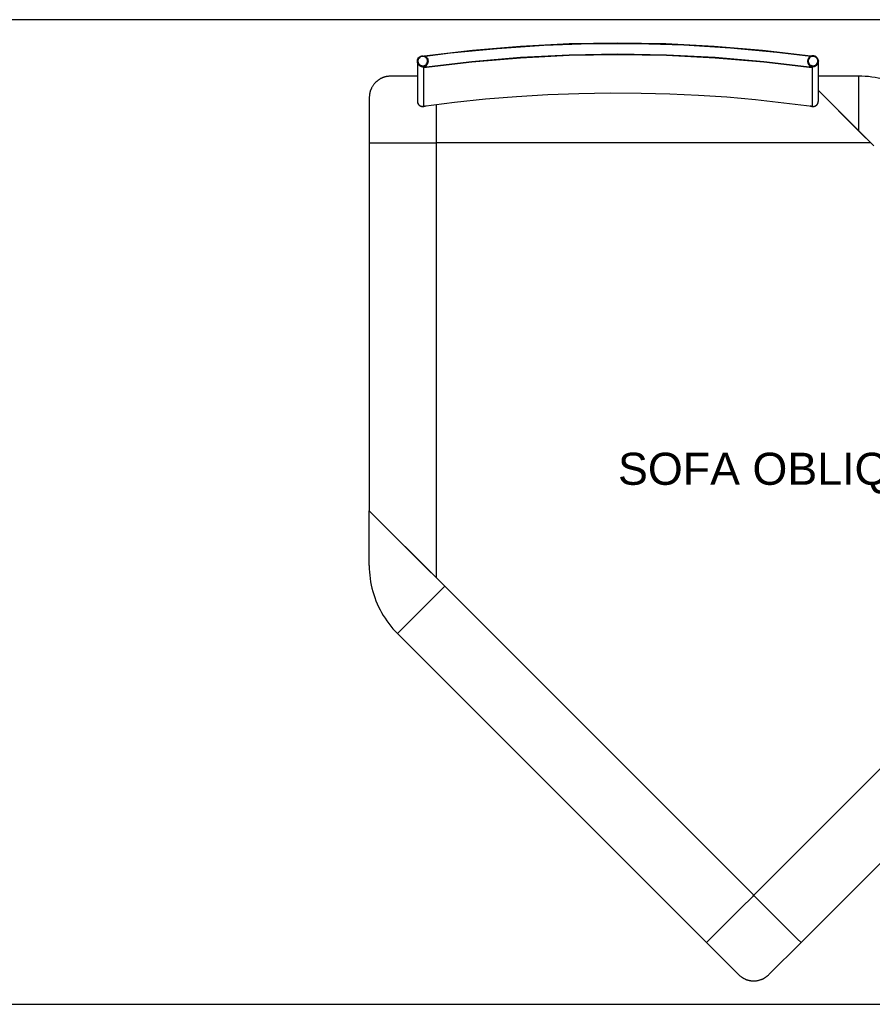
# Model space of a CAD drawing. Header units: millimetres. Extents: x -1470 to 7470, y -12049 to 6674.
# Tile 15 of 58: x 1500 to 3095, y -7166 to -5324. Entities that reach past the tile are written whole.
import ezdxf

# ---------------------------------------------------------------- set-up
doc = ezdxf.new("R2010")
doc.units = ezdxf.units.MM
doc.header["$LTSCALE"] = 10
doc.layers.get('0').update_dxf_attribs({"true_color": 0x000000})
doc.styles.add('Arial Normale', font='txt')

msp = doc.modelspace()

# ---------------------------------------------------------------- linework, layer by layer
at = {"color": 1, "true_color": 0xff0000}
msp.add_lwpolyline([(-1470.5, -7166.2), (4470.5, -7166.2), (4470.5, -5324.3), (-1470.5, -5324.3)], close=True, dxfattribs=at)
at = {"color": 18, "linetype": 'Continuous', "lineweight": 25, "true_color": 0x000000}
for points in [[(2979.5, -5392.3), (2889.5, -5381.8), (2799.2, -5374.2), (2708.7, -5369.7), (2618.1, -5368.2), (2527.5, -5369.7), (2437, -5374.3), (2346.7, -5381.9), (2256.7, -5392.5)], [(2979.5, -5393.2), (2916.4, -5385.5), (2829.4, -5377.4), (2742.2, -5372), (2654.8, -5369.4), (2567.4, -5369.7), (2480.1, -5372.7), (2392.9, -5378.6), (2305.9, -5387.2), (2258.1, -5393.2)], [(2982.4, -5413.6), (2891.9, -5402.9), (2801, -5395.2), (2709.9, -5390.6), (2618.8, -5389.1), (2527.6, -5390.6), (2436.5, -5395.2), (2345.7, -5402.9), (2255.1, -5413.6)], [(2982.3, -5414.6), (2891.8, -5403.8), (2800.9, -5396.2), (2709.9, -5391.6), (2618.8, -5390), (2527.6, -5391.6), (2436.6, -5396.2), (2345.8, -5403.8), (2255.3, -5414.6)], [(2993.6, -5400.1), (2993.5, -5399.7), (2993.4, -5399.4), (2993.3, -5399), (2993.2, -5398.7), (2993.1, -5398.4), (2993, -5398.1), (2992.8, -5397.8), (2992.7, -5397.4), (2992.5, -5397.1), (2992.3, -5396.8), (2992.1, -5396.5), (2991.9, -5396.2), (2991.7, -5396), (2991.5, -5395.7), (2991.3, -5395.4), (2991.1, -5395.2), (2990.8, -5394.9), (2990.6, -5394.7), (2990.3, -5394.5), (2990, -5394.2), (2989.8, -5394), (2989.5, -5393.8), (2989.2, -5393.6), (2988.9, -5393.4), (2988.6, -5393.3), (2988.3, -5393.1), (2988, -5393), (2987.6, -5392.8), (2987.3, -5392.7), (2987, -5392.6), (2986.6, -5392.5), (2986.3, -5392.4), (2986, -5392.3), (2985.6, -5392.2), (2985.3, -5392.2), (2984.9, -5392.1), (2984.6, -5392.1), (2984.2, -5392.1), (2983.9, -5392), (2983.5, -5392), (2983.2, -5392.1), (2982.9, -5392.1), (2982.5, -5392.1), (2982.2, -5392.2), (2981.8, -5392.2), (2981.5, -5392.3), (2981.1, -5392.4), (2980.8, -5392.5), (2980.5, -5392.6), (2980.1, -5392.7), (2979.8, -5392.9), (2979.5, -5393), (2979.2, -5393.2), (2978.9, -5393.3), (2978.6, -5393.5), (2978.3, -5393.7), (2978, -5393.9), (2977.7, -5394.1), (2977.4, -5394.3), (2977.2, -5394.5), (2976.9, -5394.8), (2976.7, -5395), (2976.4, -5395.3), (2976.2, -5395.5), (2976, -5395.8), (2975.8, -5396.1), (2975.6, -5396.4), (2975.4, -5396.6), (2975.2, -5396.9), (2975, -5397.2), (2974.8, -5397.5), (2974.7, -5397.9), (2974.6, -5398.2), (2974.4, -5398.5), (2974.3, -5398.8), (2974.2, -5399.2), (2974.1, -5399.5), (2974, -5399.8), (2973.9, -5400.2), (2973.9, -5400.5), (2973.8, -5400.9), (2973.8, -5401.2), (2973.8, -5401.6), (2973.8, -5401.9)], [(2979.4, -5393), (2979.5, -5392.3)], [(2979.5, -5392.3), (2979.5, -5393.2)], [(2243.8, -5401.9), (2243.8, -5402.1)], [(2243.8, -5402.1), (2243.8, -5402.4), (2243.8, -5402.8), (2243.8, -5403.1), (2243.9, -5403.5), (2243.9, -5403.8), (2244, -5404.2), (2244.1, -5404.5), (2244.2, -5404.8), (2244.3, -5405.2), (2244.4, -5405.5), (2244.5, -5405.8), (2244.7, -5406.1), (2244.8, -5406.4), (2245, -5406.7), (2245.2, -5407), (2245.3, -5407.3), (2245.5, -5407.6), (2245.7, -5407.9), (2245.9, -5408.2), (2246.2, -5408.5), (2246.4, -5408.7), (2246.6, -5409), (2246.9, -5409.2), (2247.1, -5409.4), (2247.4, -5409.7), (2247.7, -5409.9), (2247.9, -5410.1), (2248.2, -5410.3), (2248.5, -5410.5), (2248.8, -5410.7), (2249.1, -5410.8), (2249.4, -5411), (2249.7, -5411.1), (2250.1, -5411.3), (2250.4, -5411.4), (2250.7, -5411.5), (2251, -5411.6), (2251.4, -5411.7), (2251.7, -5411.8), (2252, -5411.8), (2252.4, -5411.9), (2252.7, -5411.9), (2253.1, -5412), (2253.4, -5412), (2253.8, -5412), (2254.1, -5412), (2254.5, -5412), (2254.8, -5411.9), (2255.2, -5411.9), (2255.5, -5411.8), (2255.8, -5411.8), (2256.2, -5411.7), (2256.5, -5411.6), (2256.8, -5411.5), (2257.2, -5411.4), (2257.5, -5411.3), (2257.8, -5411.1), (2258.1, -5411), (2258.4, -5410.8), (2258.7, -5410.7), (2259, -5410.5), (2259.3, -5410.3), (2259.6, -5410.1), (2259.9, -5409.9), (2260.2, -5409.7), (2260.4, -5409.4), (2260.7, -5409.2), (2260.9, -5409), (2261.2, -5408.7), (2261.4, -5408.5), (2261.6, -5408.2), (2261.8, -5407.9), (2262, -5407.6), (2262.2, -5407.3), (2262.4, -5407), (2262.6, -5406.7), (2262.7, -5406.4), (2262.9, -5406.1), (2263, -5405.8), (2263.1, -5405.5), (2263.3, -5405.2), (2263.4, -5404.8), (2263.5, -5404.5), (2263.5, -5404.2), (2263.6, -5403.8), (2263.7, -5403.5), (2263.7, -5403.1), (2263.7, -5402.8), (2263.8, -5402.4), (2263.8, -5402.1)], [(2243.8, -5402.1), (2243.8, -5402.4), (2243.8, -5402.8), (2243.8, -5403.1), (2243.9, -5403.5), (2243.9, -5403.8), (2244, -5404.2), (2244.1, -5404.5), (2244.2, -5404.8), (2244.3, -5405.2), (2244.4, -5405.5), (2244.5, -5405.8), (2244.7, -5406.1), (2244.8, -5406.4), (2245, -5406.7), (2245.2, -5407), (2245.3, -5407.3), (2245.5, -5407.6), (2245.7, -5407.9), (2245.9, -5408.2), (2246.2, -5408.5), (2246.4, -5408.7), (2246.6, -5409), (2246.9, -5409.2), (2247.1, -5409.4), (2247.4, -5409.7), (2247.7, -5409.9), (2247.9, -5410.1), (2248.2, -5410.3), (2248.5, -5410.5), (2248.8, -5410.7), (2249.1, -5410.8), (2249.4, -5411), (2249.7, -5411.1), (2250.1, -5411.3), (2250.4, -5411.4), (2250.7, -5411.5), (2251, -5411.6), (2251.4, -5411.7), (2251.7, -5411.8), (2252, -5411.8), (2252.4, -5411.9), (2252.7, -5411.9), (2253.1, -5412), (2253.4, -5412), (2253.8, -5412), (2254.1, -5412), (2254.5, -5412), (2254.8, -5411.9), (2255.2, -5411.9), (2255.5, -5411.8), (2255.8, -5411.8), (2256.2, -5411.7), (2256.5, -5411.6), (2256.8, -5411.5), (2257.2, -5411.4), (2257.5, -5411.3), (2257.8, -5411.1), (2258.1, -5411), (2258.4, -5410.8), (2258.7, -5410.7), (2259, -5410.5), (2259.3, -5410.3), (2259.6, -5410.1), (2259.9, -5409.9), (2260.2, -5409.7), (2260.4, -5409.4), (2260.7, -5409.2), (2260.9, -5409), (2261.2, -5408.7), (2261.4, -5408.5), (2261.6, -5408.2), (2261.8, -5407.9), (2262, -5407.6), (2262.2, -5407.3), (2262.4, -5407), (2262.6, -5406.7), (2262.7, -5406.4), (2262.9, -5406.1), (2263, -5405.8), (2263.1, -5405.5), (2263.3, -5405.2), (2263.4, -5404.8), (2263.5, -5404.5), (2263.5, -5404.2), (2263.6, -5403.8), (2263.7, -5403.5), (2263.7, -5403.1), (2263.7, -5402.8), (2263.8, -5402.4), (2263.8, -5402.1)], [(2243.8, -5402.1), (2243.8, -5476.8)], [(2255.1, -5413.6), (2255.4, -5413.5), (2255.7, -5413.4), (2256, -5413.3), (2256.3, -5413.2), (2256.5, -5413), (2256.8, -5412.9), (2257.1, -5412.8), (2257.4, -5412.6), (2257.6, -5412.5), (2257.9, -5412.3), (2258.2, -5412.1), (2258.5, -5411.9), (2258.7, -5411.7), (2259, -5411.5), (2259.2, -5411.3), (2259.5, -5411.1), (2259.7, -5411), (2259.8, -5410.8), (2260, -5410.6), (2260.2, -5410.5), (2260.3, -5410.3), (2260.5, -5410.1), (2260.7, -5410), (2260.8, -5409.8), (2261, -5409.6), (2261.1, -5409.4), (2261.3, -5409.2), (2261.4, -5409), (2261.6, -5408.8), (2261.7, -5408.6), (2261.9, -5408.4), (2262, -5408.1), (2262.2, -5407.8), (2262.4, -5407.5), (2262.5, -5407.1), (2262.7, -5406.8), (2262.9, -5406.4), (2263, -5406), (2263.2, -5405.7), (2263.3, -5405.3), (2263.4, -5405), (2263.5, -5404.6), (2263.6, -5404.3), (2263.6, -5404.2), (2263.6, -5404), (2263.7, -5403.8), (2263.7, -5403.7), (2263.7, -5403.5), (2263.7, -5403.3), (2263.8, -5403.2), (2263.8, -5403), (2263.8, -5402.8), (2263.8, -5402.7), (2263.8, -5402.7), (2263.8, -5402.5), (2263.7, -5402.1)], [(2255.1, -5413.6), (2255.1, -5484.8)], [(2255.3, -5414.6), (2255.1, -5413.6)], [(2255.3, -5414.6), (2255.3, -5485.8)], [(2263.8, -5402.1), (2263.8, -5401.9)], [(2263.8, -5402.1), (2263.8, -5402.1)], [(2973.8, -5401.9), (2973.8, -5402.1)], [(2973.8, -5402.1), (2973.8, -5402.1)], [(2973.8, -5402.1), (2973.8, -5402.4), (2973.8, -5402.8), (2973.8, -5403.1), (2973.9, -5403.5), (2973.9, -5403.8), (2974, -5404.2), (2974.1, -5404.5), (2974.2, -5404.8), (2974.3, -5405.2), (2974.4, -5405.5), (2974.5, -5405.8), (2974.7, -5406.1), (2974.8, -5406.4), (2975, -5406.7), (2975.2, -5407), (2975.3, -5407.3), (2975.5, -5407.6), (2975.7, -5407.9), (2975.9, -5408.2), (2976.2, -5408.5), (2976.4, -5408.7), (2976.6, -5409), (2976.9, -5409.2), (2977.1, -5409.4), (2977.4, -5409.7), (2977.7, -5409.9), (2977.9, -5410.1), (2978.2, -5410.3), (2978.5, -5410.5), (2978.8, -5410.7), (2979.1, -5410.8), (2979.4, -5411), (2979.7, -5411.1), (2980.1, -5411.3), (2980.4, -5411.4), (2980.7, -5411.5), (2981, -5411.6), (2981.4, -5411.7), (2981.7, -5411.8), (2982, -5411.8), (2982.4, -5411.9), (2982.7, -5411.9), (2983.1, -5412), (2983.4, -5412), (2983.8, -5412), (2984.1, -5412), (2984.5, -5412), (2984.8, -5411.9), (2985.2, -5411.9), (2985.5, -5411.8), (2985.8, -5411.8), (2986.2, -5411.7), (2986.5, -5411.6), (2986.8, -5411.5), (2987.2, -5411.4), (2987.5, -5411.3), (2987.8, -5411.1), (2988.1, -5411), (2988.4, -5410.8), (2988.7, -5410.7), (2989, -5410.5), (2989.3, -5410.3), (2989.6, -5410.1), (2989.9, -5409.9), (2990.2, -5409.7), (2990.4, -5409.4), (2990.7, -5409.2), (2990.9, -5409), (2991.2, -5408.7), (2991.4, -5408.5), (2991.6, -5408.2), (2991.8, -5407.9), (2992, -5407.6), (2992.2, -5407.3), (2992.4, -5407), (2992.6, -5406.7), (2992.7, -5406.4), (2992.9, -5406.1), (2993, -5405.8), (2993.1, -5405.5), (2993.3, -5405.2), (2993.4, -5404.8), (2993.5, -5404.5), (2993.5, -5404.2), (2993.6, -5403.8), (2993.7, -5403.5), (2993.7, -5403.1), (2993.7, -5402.8), (2993.8, -5402.4), (2993.8, -5402.1)], [(2973.8, -5402.1), (2973.9, -5403), (2973.9, -5403.3), (2973.9, -5403.5), (2973.9, -5403.7), (2973.9, -5403.9), (2974, -5404.1), (2974, -5404.2), (2974, -5404.4), (2974, -5404.6), (2974.1, -5404.7), (2974.1, -5404.9), (2974.2, -5405.1), (2974.3, -5405.4), (2974.4, -5405.7), (2974.5, -5406), (2974.6, -5406.3), (2974.8, -5406.7), (2975, -5407.1), (2975.2, -5407.5), (2975.3, -5407.7), (2975.4, -5407.9), (2975.5, -5408.1), (2975.6, -5408.3), (2975.8, -5408.5), (2975.9, -5408.6), (2976.1, -5409), (2976.4, -5409.3), (2976.6, -5409.6), (2976.7, -5409.8), (2976.9, -5410), (2977.1, -5410.2), (2977.3, -5410.4), (2977.5, -5410.6), (2977.7, -5410.8), (2977.9, -5411), (2978.1, -5411.2), (2978.3, -5411.4), (2978.5, -5411.5), (2978.8, -5411.7), (2979, -5411.9), (2979.2, -5412), (2979.4, -5412.2), (2979.7, -5412.3), (2980, -5412.5), (2980.3, -5412.7), (2980.7, -5412.9), (2981, -5413), (2981.3, -5413.2), (2981.7, -5413.3), (2982, -5413.5), (2982.4, -5413.6)], [(2973.8, -5402.1), (2973.8, -5402.4), (2973.8, -5402.8), (2973.8, -5403.1), (2973.9, -5403.5), (2973.9, -5403.8), (2974, -5404.2), (2974.1, -5404.5), (2974.2, -5404.8), (2974.3, -5405.2), (2974.4, -5405.5), (2974.5, -5405.8), (2974.7, -5406.1), (2974.8, -5406.4), (2975, -5406.7), (2975.2, -5407), (2975.3, -5407.3), (2975.5, -5407.6), (2975.7, -5407.9), (2975.9, -5408.2), (2976.2, -5408.5), (2976.4, -5408.7), (2976.6, -5409), (2976.9, -5409.2), (2977.1, -5409.4), (2977.4, -5409.7), (2977.7, -5409.9), (2977.9, -5410.1), (2978.2, -5410.3), (2978.5, -5410.5), (2978.8, -5410.7), (2979.1, -5410.8), (2979.4, -5411), (2979.7, -5411.1), (2980.1, -5411.3), (2980.4, -5411.4), (2980.7, -5411.5), (2981, -5411.6), (2981.4, -5411.7), (2981.7, -5411.8), (2982, -5411.8), (2982.4, -5411.9), (2982.7, -5411.9), (2983.1, -5412), (2983.4, -5412), (2983.8, -5412), (2984.1, -5412), (2984.5, -5412), (2984.8, -5411.9), (2985.2, -5411.9), (2985.5, -5411.8), (2985.8, -5411.8), (2986.2, -5411.7), (2986.5, -5411.6), (2986.8, -5411.5), (2987.2, -5411.4), (2987.5, -5411.3), (2987.8, -5411.1), (2988.1, -5411), (2988.4, -5410.8), (2988.7, -5410.7), (2989, -5410.5), (2989.3, -5410.3), (2989.6, -5410.1), (2989.9, -5409.9), (2990.2, -5409.7), (2990.4, -5409.4), (2990.7, -5409.2), (2990.9, -5409), (2991.2, -5408.7), (2991.4, -5408.5), (2991.6, -5408.2), (2991.8, -5407.9), (2992, -5407.6), (2992.2, -5407.3), (2992.4, -5407), (2992.6, -5406.7), (2992.7, -5406.4), (2992.9, -5406.1), (2993, -5405.8), (2993.1, -5405.5), (2993.3, -5405.2), (2993.4, -5404.8), (2993.5, -5404.5), (2993.5, -5404.2), (2993.6, -5403.8), (2993.7, -5403.5), (2993.7, -5403.1), (2993.7, -5402.8), (2993.8, -5402.4), (2993.8, -5402.1)], [(2982.3, -5414.6), (2982.4, -5413.6)], [(2982.3, -5414.6), (2982.3, -5485.8)], [(2982.4, -5413.6), (2982.4, -5484.8)], [(2993.6, -5400.1), (2993.8, -5401.9)], [(2993.8, -5402.1), (2993.8, -5401.9)], [(2993.8, -5476.8), (2993.8, -5402.1)], [(2243.8, -5430), (2196, -5430), (2193.2, -5430), (2191.8, -5430.1), (2190.5, -5430.1), (2189.2, -5430.3), (2187.9, -5430.4), (2187.1, -5430.6), (2186.3, -5430.7), (2185.5, -5430.9), (2184.8, -5431), (2184, -5431.2), (2183.2, -5431.4), (2182.5, -5431.6), (2181.7, -5431.9), (2181, -5432.1), (2180.2, -5432.4), (2179.5, -5432.7), (2178.7, -5433), (2178, -5433.3), (2177.3, -5433.6), (2176.6, -5433.9), (2175.8, -5434.3), (2175.1, -5434.6), (2174.4, -5435), (2173.7, -5435.4), (2173, -5435.9), (2172.3, -5436.3), (2171.6, -5436.7), (2171, -5437.2), (2170.3, -5437.7), (2169.6, -5438.2), (2169, -5438.7), (2168.3, -5439.2), (2167.7, -5439.8), (2167, -5440.3), (2166.4, -5440.9), (2165.8, -5441.5), (2165.2, -5442.1), (2164.4, -5442.9), (2163.7, -5443.7), (2162.9, -5444.6), (2162.2, -5445.5), (2161.6, -5446.4), (2160.9, -5447.3), (2160.3, -5448.2), (2159.7, -5449.1), (2159.2, -5450), (2158.7, -5450.9), (2158.2, -5451.8), (2157.8, -5452.8), (2157.4, -5453.4), (2157.1, -5454.1), (2156.9, -5454.8), (2156.6, -5455.5), (2156.3, -5456.2), (2156.1, -5456.9), (2155.8, -5457.6), (2155.6, -5458.3), (2155.4, -5459), (2155.2, -5459.8), (2155, -5460.6), (2154.8, -5461.4), (2154.6, -5462.2), (2154.5, -5462.9), (2154.4, -5463.7), (2154.2, -5464.5), (2154.2, -5465.2), (2154.1, -5465.9), (2154, -5467.3), (2153.9, -5468.7), (2153.9, -5470.1), (2153.8, -5554.9)], [(3069.2, -5429.9), (2993.8, -5429.9)], [(3069.2, -5429.9), (3069.2, -5430.1), (3069.2, -5430.7), (3069.2, -5431.6), (3069.2, -5432.8), (3069.2, -5434.3), (3069.2, -5436.1), (3069.2, -5438), (3069.2, -5439.9)], [(3196.5, -5482.6), (3192.1, -5478.4), (3187.5, -5474.2), (3182.8, -5470.3), (3178, -5466.5), (3173, -5462.8), (3167.9, -5459.4), (3162.7, -5456.1), (3157.4, -5453), (3152, -5450.1), (3146.5, -5447.4), (3140.9, -5444.8), (3135.2, -5442.5), (3129.5, -5440.3), (3123.6, -5438.3), (3117.8, -5436.6), (3111.8, -5435), (3105.8, -5433.7), (3099.8, -5432.5), (3093.7, -5431.6), (3087.6, -5430.8), (3081.5, -5430.3), (3075.3, -5430), (3069.2, -5429.9)], [(3069.2, -5439.9), (3069.2, -5532.1)], [(2255.3, -5485.8), (2313.2, -5478.5), (2371.2, -5472.6), (2429.3, -5467.9), (2487.6, -5464.4), (2545.9, -5462.2), (2604.2, -5461.3), (2662.5, -5461.6), (2716, -5463), (2769.4, -5465.4), (2822.8, -5468.9), (2876, -5473.5), (2982.3, -5485.8)], [(2993.8, -5456.7), (3090, -5552.9)], [(3069.2, -5532.1), (2993.8, -5456.7)], [(2243.8, -5476.8), (2243.8, -5476.9)], [(2243.8, -5476.8), (2243.8, -5477.1), (2243.8, -5477.4), (2243.8, -5477.8), (2243.9, -5478.1), (2243.9, -5478.5), (2244, -5478.8), (2244.1, -5479.1), (2244.2, -5479.5), (2244.3, -5479.8), (2244.4, -5480.1), (2244.5, -5480.5), (2244.7, -5480.8), (2244.8, -5481.1), (2245, -5481.4), (2245.1, -5481.7), (2245.3, -5482), (2245.5, -5482.3), (2245.7, -5482.5), (2245.9, -5482.8), (2246.1, -5483.1), (2246.4, -5483.3), (2246.6, -5483.6), (2246.8, -5483.8), (2247.1, -5484.1), (2247.4, -5484.3), (2247.6, -5484.5), (2247.9, -5484.7), (2248.2, -5484.9), (2248.5, -5485.1), (2248.8, -5485.3), (2249.1, -5485.5), (2249.4, -5485.6), (2249.7, -5485.8), (2250, -5485.9), (2250.3, -5486), (2250.6, -5486.1), (2251, -5486.2), (2251.3, -5486.3), (2251.6, -5486.4), (2252, -5486.5), (2252.3, -5486.5), (2252.7, -5486.6), (2253, -5486.6), (2253.4, -5486.6), (2253.7, -5486.6), (2254, -5486.6), (2254.4, -5486.6), (2254.7, -5486.6), (2255.1, -5486.5), (2255.4, -5486.5), (2255.7, -5486.4), (2256.1, -5486.4), (2256.4, -5486.3), (2256.7, -5486.2), (2257.1, -5486.1), (2257.4, -5485.9), (2257.7, -5485.8), (2258, -5485.7), (2258.3, -5485.5), (2258.6, -5485.4)], [(2243.8, -5476.8), (2243.8, -5477.1), (2243.8, -5477.4), (2243.8, -5477.8), (2243.9, -5478.1), (2243.9, -5478.5), (2244, -5478.8), (2244.1, -5479.1), (2244.2, -5479.5), (2244.3, -5479.8), (2244.4, -5480.1), (2244.5, -5480.5), (2244.7, -5480.8), (2244.8, -5481.1), (2245, -5481.4), (2245.1, -5481.7), (2245.3, -5482), (2245.5, -5482.3), (2245.7, -5482.6), (2245.9, -5482.8), (2246.1, -5483.1), (2246.4, -5483.4), (2246.6, -5483.6), (2246.8, -5483.9), (2247.1, -5484.1), (2247.4, -5484.3), (2247.6, -5484.5), (2247.9, -5484.7), (2248.2, -5484.9), (2248.5, -5485.1), (2248.8, -5485.3), (2249.1, -5485.5), (2249.4, -5485.6), (2249.7, -5485.8), (2250, -5485.9), (2250.3, -5486), (2250.7, -5486.1), (2251, -5486.2), (2251.3, -5486.3), (2251.7, -5486.4), (2252, -5486.5), (2252.3, -5486.5), (2252.7, -5486.6), (2253, -5486.6), (2253.4, -5486.6), (2253.7, -5486.6), (2254.1, -5486.6), (2254.4, -5486.6), (2254.7, -5486.6), (2255.1, -5486.5), (2255.4, -5486.5), (2255.8, -5486.4), (2256.1, -5486.4), (2256.4, -5486.3), (2256.8, -5486.2), (2257.1, -5486.1), (2257.4, -5485.9), (2257.7, -5485.8), (2258.1, -5485.7), (2258.4, -5485.5)], [(2243.8, -5476.9), (2243.8, -5477.3), (2243.8, -5477.6), (2243.8, -5478), (2243.9, -5478.3), (2243.9, -5478.6), (2244, -5479), (2244.1, -5479.3), (2244.2, -5479.7), (2244.3, -5480), (2244.4, -5480.3), (2244.5, -5480.6), (2244.7, -5480.9), (2244.8, -5481.3), (2245, -5481.6), (2245.1, -5481.9), (2245.3, -5482.2), (2245.5, -5482.4), (2245.7, -5482.7), (2245.9, -5483), (2246.1, -5483.3), (2246.4, -5483.5), (2246.6, -5483.8), (2246.9, -5484), (2247.1, -5484.3), (2247.4, -5484.5), (2247.6, -5484.7), (2247.9, -5484.9), (2248.2, -5485.1), (2248.5, -5485.3), (2248.8, -5485.5), (2249.1, -5485.6), (2249.4, -5485.8), (2249.7, -5485.9), (2250, -5486.1), (2250.3, -5486.2), (2250.7, -5486.3), (2251, -5486.4), (2251.3, -5486.5), (2251.7, -5486.6), (2252, -5486.6), (2252.3, -5486.7), (2252.7, -5486.7), (2253, -5486.8), (2253.4, -5486.8), (2253.7, -5486.8), (2254.1, -5486.8), (2254.4, -5486.8), (2254.8, -5486.8), (2255.1, -5486.7), (2255.4, -5486.7), (2255.8, -5486.6), (2256.1, -5486.5), (2256.4, -5486.4), (2256.8, -5486.3), (2257.1, -5486.2), (2257.4, -5486.1), (2257.7, -5486), (2258.1, -5485.8), (2258.4, -5485.7), (2258.7, -5485.5), (2259, -5485.3)], [(2255.3, -5485.8), (2255.1, -5484.8)], [(2978.8, -5485.5), (2979.1, -5485.6), (2979.4, -5485.8), (2979.7, -5485.9), (2980, -5486.1), (2980.4, -5486.2), (2980.7, -5486.3), (2981, -5486.4), (2981.4, -5486.5), (2981.7, -5486.6), (2982, -5486.7), (2982.4, -5486.7), (2982.7, -5486.7), (2983.1, -5486.8), (2983.4, -5486.8), (2983.8, -5486.8), (2984.1, -5486.8), (2984.5, -5486.8), (2984.8, -5486.8), (2985.1, -5486.7), (2985.5, -5486.7), (2985.8, -5486.6), (2986.2, -5486.5), (2986.5, -5486.4), (2986.8, -5486.3), (2987.2, -5486.2), (2987.5, -5486.1), (2987.8, -5486), (2988.1, -5485.8), (2988.4, -5485.7), (2988.7, -5485.5), (2989, -5485.3), (2989.3, -5485.1), (2989.6, -5484.9), (2989.9, -5484.7), (2990.2, -5484.5), (2990.4, -5484.3), (2990.7, -5484), (2990.9, -5483.8), (2991.2, -5483.5), (2991.4, -5483.3), (2991.6, -5483), (2991.8, -5482.7), (2992, -5482.5), (2992.2, -5482.2), (2992.4, -5481.9), (2992.6, -5481.6), (2992.7, -5481.3), (2992.9, -5481), (2993, -5480.6), (2993.1, -5480.3), (2993.3, -5480), (2993.4, -5479.7), (2993.5, -5479.3), (2993.5, -5479), (2993.6, -5478.7), (2993.7, -5478.3), (2993.7, -5478), (2993.7, -5477.6), (2993.8, -5477.3), (2993.8, -5476.9)], [(2979.1, -5485.5), (2979.4, -5485.6), (2979.7, -5485.8), (2980.1, -5485.9), (2980.4, -5486), (2980.7, -5486.1), (2981, -5486.2), (2981.4, -5486.3), (2981.7, -5486.4), (2982.1, -5486.5), (2982.4, -5486.5), (2982.7, -5486.6), (2983.1, -5486.6), (2983.4, -5486.6), (2983.8, -5486.6), (2984.1, -5486.6), (2984.5, -5486.6), (2984.8, -5486.6), (2985.2, -5486.5), (2985.5, -5486.5), (2985.8, -5486.4), (2986.2, -5486.3), (2986.5, -5486.2), (2986.8, -5486.1), (2987.2, -5486), (2987.5, -5485.9), (2987.8, -5485.8), (2988.1, -5485.6), (2988.4, -5485.5), (2988.7, -5485.3), (2989, -5485.1), (2989.3, -5484.9), (2989.6, -5484.8), (2989.9, -5484.5), (2990.2, -5484.3), (2990.4, -5484.1), (2990.7, -5483.9), (2990.9, -5483.6), (2991.2, -5483.4), (2991.4, -5483.1), (2991.6, -5482.8), (2991.8, -5482.6), (2992, -5482.3), (2992.2, -5482), (2992.4, -5481.7), (2992.6, -5481.4), (2992.7, -5481.1), (2992.9, -5480.8), (2993, -5480.5), (2993.1, -5480.1), (2993.3, -5479.8), (2993.4, -5479.5), (2993.5, -5479.2), (2993.5, -5478.8), (2993.6, -5478.5), (2993.7, -5478.1), (2993.7, -5477.8), (2993.7, -5477.5), (2993.8, -5477.1), (2993.8, -5476.8)], [(2979.2, -5485.5), (2979.5, -5485.7), (2979.8, -5485.8), (2980.1, -5485.9), (2980.5, -5486.1), (2980.8, -5486.2), (2981.1, -5486.3), (2981.5, -5486.4), (2981.8, -5486.4), (2982.1, -5486.5), (2982.5, -5486.5), (2982.8, -5486.6), (2983.2, -5486.6), (2983.5, -5486.6), (2983.9, -5486.6), (2984.2, -5486.6), (2984.5, -5486.6), (2984.9, -5486.6), (2985.2, -5486.5), (2985.6, -5486.5), (2985.9, -5486.4), (2986.2, -5486.3), (2986.6, -5486.2), (2986.9, -5486.1), (2987.2, -5486), (2987.5, -5485.9), (2987.9, -5485.8), (2988.2, -5485.6), (2988.5, -5485.5), (2988.8, -5485.3), (2989.1, -5485.1), (2989.4, -5484.9), (2989.6, -5484.7), (2989.9, -5484.5), (2990.2, -5484.3), (2990.5, -5484.1), (2990.7, -5483.8), (2990.9, -5483.6), (2991.2, -5483.3), (2991.4, -5483.1), (2991.6, -5482.8), (2991.8, -5482.5), (2992, -5482.3), (2992.2, -5482), (2992.4, -5481.7), (2992.6, -5481.4), (2992.7, -5481.1), (2992.9, -5480.8), (2993, -5480.5), (2993.1, -5480.1), (2993.3, -5479.8), (2993.4, -5479.5), (2993.5, -5479.1), (2993.5, -5478.8), (2993.6, -5478.5), (2993.7, -5478.1), (2993.7, -5477.8), (2993.7, -5477.4), (2993.8, -5477.1), (2993.8, -5476.8)], [(2982.3, -5485.8), (2982.4, -5484.8)], [(2993.8, -5476.9), (2993.8, -5476.8)], [(3097.5, -5560.4), (3069.2, -5532.1)], [(2153.8, -5554.9), (2153.8, -6243)], [(2153.8, -5554.9), (2154, -5554.9), (2154.5, -5554.9), (2155.5, -5554.9), (2156.7, -5554.9), (2158.2, -5554.9), (2159.9, -5554.9), (2161.8, -5554.9), (2163.8, -5554.9)], [(2153.8, -5554.9), (2154, -5554.9), (2154.5, -5554.9), (2155.5, -5554.9), (2156.7, -5554.9), (2158.2, -5554.9), (2159.9, -5554.9), (2161.8, -5554.9), (2163.8, -5554.9)], [(2163.8, -5554.9), (2276.8, -5554.9)], [(2163.8, -5554.9), (2276.8, -5554.9)], [(2276.8, -5554.9), (2277.2, -5554.9), (2277.5, -5554.9), (2277.9, -5554.9), (2278.2, -5554.9), (2278.4, -5554.9), (2278.6, -5554.9), (2278.7, -5554.9), (2278.8, -5554.9)], [(2276.8, -5554.9), (2277.5, -5554.9), (2278.2, -5554.9), (2278.6, -5554.9), (2278.8, -5554.9)], [(2278.8, -5552.9), (2278.8, -5553.5)], [(2278.8, -5553.5), (2278.8, -5553.9)], [(2278.8, -5553.9), (2278.8, -5554.2)], [(2278.8, -5554.2), (2278.8, -5554.4)], [(2278.8, -5554.4), (2278.8, -5554.7)], [(2278.8, -5554.7), (2278.8, -5554.8)], [(2278.8, -5554.8), (2278.8, -5554.9)], [(2278.8, -5554.9), (2278.8, -6368)], [(3092, -5554.9), (2278.8, -5554.9)], [(2278.8, -5555.1), (2278.8, -6368)], [(3686.1, -6149.1), (2908.3, -6926.9)], [(2153.8, -6345.3), (2153.8, -6243)], [(2163.8, -6253), (2153.8, -6243)], [(2153.8, -6243), (2163.8, -6253)], [(2961.4, -7050.6), (3774.5, -6237.5)], [(2256, -6345.3), (2163.8, -6253)], [(2163.8, -6253), (2276.8, -6366)], [(2153.8, -6345.3), (2153.9, -6351.4), (2154.2, -6357.6), (2154.7, -6363.7), (2155.4, -6369.8), (2156.4, -6375.9), (2157.5, -6381.9), (2158.9, -6387.9), (2160.4, -6393.8), (2162.2, -6399.7), (2164.2, -6405.5), (2166.3, -6411.3), (2168.7, -6417), (2171.2, -6422.6), (2174, -6428.1), (2176.9, -6433.5), (2180, -6438.8), (2183.3, -6444), (2186.7, -6449.1), (2190.3, -6454), (2194.1, -6458.9), (2198.1, -6463.6), (2202.2, -6468.1), (2206.5, -6472.5)], [(2284.3, -6373.6), (2256, -6345.3)], [(2213.6, -6465.5), (2293.5, -6385.6)], [(2294.9, -6384.2), (2284.3, -6373.6)], [(2293.5, -6385.6), (2294.9, -6384.2)], [(2294.9, -6384.2), (2873, -6962.2)], [(2206.5, -6472.5), (2213.6, -6465.5)], [(2784.6, -7050.6), (2206.5, -6472.5)], [(2908.3, -6926.9), (2873, -6962.2)], [(2848.5, -6986.7), (2871.6, -6963.7)], [(2871.6, -6963.7), (2873, -6962.2)], [(2874.4, -6963.7), (2873, -6962.2)], [(2954.3, -7043.6), (2874.4, -6963.7)], [(2791.7, -7043.6), (2848.5, -6986.7)], [(2954.3, -7043.6), (2897.4, -6986.7)], [(2784.6, -7050.6), (2791.7, -7043.6)], [(2784.6, -7050.6), (2843.2, -7109.1), (2845.2, -7111.1), (2846.2, -7112), (2847.2, -7112.9), (2848.2, -7113.7), (2849.2, -7114.5), (2849.9, -7115), (2850.5, -7115.4), (2851.2, -7115.9), (2851.8, -7116.3), (2852.5, -7116.7), (2853.2, -7117.1), (2853.9, -7117.5), (2854.6, -7117.9), (2855.3, -7118.2), (2856, -7118.6), (2856.7, -7118.9), (2857.5, -7119.2), (2858.2, -7119.5), (2859, -7119.8), (2859.7, -7120.1), (2860.5, -7120.3), (2861.2, -7120.6), (2862, -7120.8), (2862.8, -7121), (2863.6, -7121.2), (2864.4, -7121.4), (2865.2, -7121.6), (2866, -7121.7), (2866.8, -7121.9), (2867.6, -7122), (2868.4, -7122.1), (2869.3, -7122.2), (2870.1, -7122.2), (2871, -7122.3), (2871.8, -7122.3), (2872.6, -7122.3), (2873.5, -7122.3), (2874.6, -7122.3), (2875.8, -7122.2), (2876.9, -7122.1), (2878, -7122), (2879.1, -7121.9), (2880.2, -7121.7), (2881.3, -7121.5), (2882.4, -7121.2), (2883.4, -7121), (2884.3, -7120.7), (2885.3, -7120.4), (2886.3, -7120), (2887, -7119.8), (2887.7, -7119.5), (2888.4, -7119.3), (2889.1, -7119), (2889.7, -7118.7), (2890.4, -7118.3), (2891.1, -7118), (2891.7, -7117.7), (2892.4, -7117.3), (2893.1, -7116.9), (2893.8, -7116.5), (2894.5, -7116.1), (2895.2, -7115.6), (2895.8, -7115.2), (2896.5, -7114.7), (2897.1, -7114.2), (2897.7, -7113.8), (2898.2, -7113.3), (2899.3, -7112.4), (2900.3, -7111.5), (2901.4, -7110.5), (2961.4, -7050.6)], [(2961.4, -7050.6), (2954.3, -7043.6)], [(2961.4, -7050.6), (2954.3, -7043.6)]]:
    msp.add_lwpolyline(points, dxfattribs=at)
for points in [[(2263.8, -5401.9), (2263.6, -5403.8), (2263.1, -5405.6), (2262.2, -5407.2), (2261, -5408.7), (2259.6, -5409.9), (2257.9, -5410.9), (2256.1, -5411.5), (2254.3, -5411.8), (2252.4, -5411.7), (2250.5, -5411.2), (2248.8, -5410.4), (2247.2, -5409.4), (2245.9, -5408), (2244.9, -5406.4), (2244.2, -5404.7), (2243.8, -5402.9), (2243.8, -5401), (2244.2, -5399.1), (2244.9, -5397.4), (2245.9, -5395.8), (2247.2, -5394.5), (2248.8, -5393.4), (2250.5, -5392.6), (2252.4, -5392.2), (2254.3, -5392.1), (2256.1, -5392.3), (2257.9, -5393), (2259.6, -5393.9), (2261, -5395.1), (2262.2, -5396.6), (2263.1, -5398.3), (2263.6, -5400.1)], [(2262.8, -5401.7), (2262.6, -5400), (2262, -5398.2), (2261.2, -5396.7), (2260, -5395.3), (2258.5, -5394.2), (2256.9, -5393.4), (2255.1, -5393), (2253.3, -5392.9), (2251.5, -5393.2), (2249.8, -5393.8), (2248.3, -5394.7), (2246.9, -5396), (2245.9, -5397.4), (2245.2, -5399.1), (2244.8, -5400.8), (2244.8, -5402.6), (2245.2, -5404.4), (2245.9, -5406), (2246.9, -5407.5), (2248.3, -5408.8), (2249.8, -5409.7), (2251.5, -5410.3), (2253.3, -5410.6), (2255.1, -5410.5), (2256.9, -5410.1), (2258.5, -5409.3), (2260, -5408.2), (2261.2, -5406.8), (2262, -5405.2), (2262.6, -5403.5)], [(2992.6, -5400.1), (2992.1, -5398.4), (2991.2, -5396.8), (2990.1, -5395.4), (2988.6, -5394.3), (2987, -5393.5), (2985.3, -5393), (2983.4, -5392.9), (2981.6, -5393.1), (2979.9, -5393.7), (2978.4, -5394.7), (2977, -5395.9), (2976, -5397.3), (2975.2, -5399), (2974.8, -5400.7), (2974.8, -5402.5), (2975.2, -5404.3), (2975.8, -5405.9), (2976.9, -5407.4), (2978.2, -5408.7), (2979.7, -5409.6), (2981.4, -5410.3), (2983.2, -5410.6), (2985, -5410.5), (2986.8, -5410.1), (2988.4, -5409.3), (2989.9, -5408.2), (2991.1, -5406.9), (2992, -5405.3), (2992.6, -5403.6), (2992.8, -5401.9)]]:
    msp.add_lwpolyline(points, close=True, dxfattribs=at)
at = {"color": 8, "linetype": 'Continuous', "lineweight": 25, "true_color": 0x808080}
for points in [[(2973.8, -5401.9), (2973.8, -5402.3), (2973.8, -5402.6), (2973.8, -5403), (2973.9, -5403.3), (2973.9, -5403.6), (2974, -5404), (2974.1, -5404.3), (2974.2, -5404.7), (2974.3, -5405), (2974.4, -5405.3), (2974.5, -5405.6), (2974.7, -5405.9), (2974.8, -5406.3), (2975, -5406.6), (2975.2, -5406.9), (2975.3, -5407.2), (2975.5, -5407.5), (2975.7, -5407.7), (2975.9, -5408), (2976.2, -5408.3), (2976.4, -5408.5), (2976.6, -5408.8), (2976.9, -5409), (2977.1, -5409.3), (2977.4, -5409.5), (2977.7, -5409.7), (2977.9, -5409.9), (2978.2, -5410.1), (2978.5, -5410.3), (2978.8, -5410.5), (2979.1, -5410.7), (2979.4, -5410.8), (2979.7, -5411), (2980.1, -5411.1), (2980.4, -5411.2), (2980.7, -5411.3), (2981, -5411.4), (2981.4, -5411.5), (2981.7, -5411.6), (2982, -5411.7), (2982.4, -5411.7), (2982.7, -5411.8), (2983.1, -5411.8), (2983.4, -5411.8), (2983.8, -5411.8), (2984.1, -5411.8), (2984.5, -5411.8), (2984.8, -5411.8), (2985.2, -5411.7), (2985.5, -5411.7), (2985.8, -5411.6), (2986.2, -5411.5), (2986.5, -5411.4), (2986.8, -5411.3), (2987.2, -5411.2), (2987.5, -5411.1), (2987.8, -5411), (2988.1, -5410.8), (2988.4, -5410.7), (2988.7, -5410.5), (2989, -5410.3), (2989.3, -5410.1), (2989.6, -5409.9), (2989.9, -5409.7), (2990.2, -5409.5), (2990.4, -5409.3), (2990.7, -5409), (2990.9, -5408.8), (2991.2, -5408.5), (2991.4, -5408.3), (2991.6, -5408), (2991.8, -5407.7), (2992, -5407.5), (2992.2, -5407.2), (2992.4, -5406.9), (2992.6, -5406.6), (2992.7, -5406.3), (2992.9, -5405.9), (2993, -5405.6), (2993.1, -5405.3), (2993.3, -5405), (2993.4, -5404.7), (2993.5, -5404.3), (2993.5, -5404), (2993.6, -5403.6), (2993.7, -5403.3), (2993.7, -5403), (2993.7, -5402.6), (2993.8, -5402.3), (2993.8, -5401.9)], [(2278.8, -5482.8), (2278.8, -5552.9)]]:
    msp.add_lwpolyline(points, dxfattribs=at)

# ---------------------------------------------------------------- texts
at = {"insert": (2998.7, -6134.4), "char_height": 60, "width": 1624.565, "attachment_point": 2, "style": 'Arial Normale'}
msp.add_mtext('SOFA OBLIQUE SX', dxfattribs=at)

doc.saveas('drawing.dxf')
